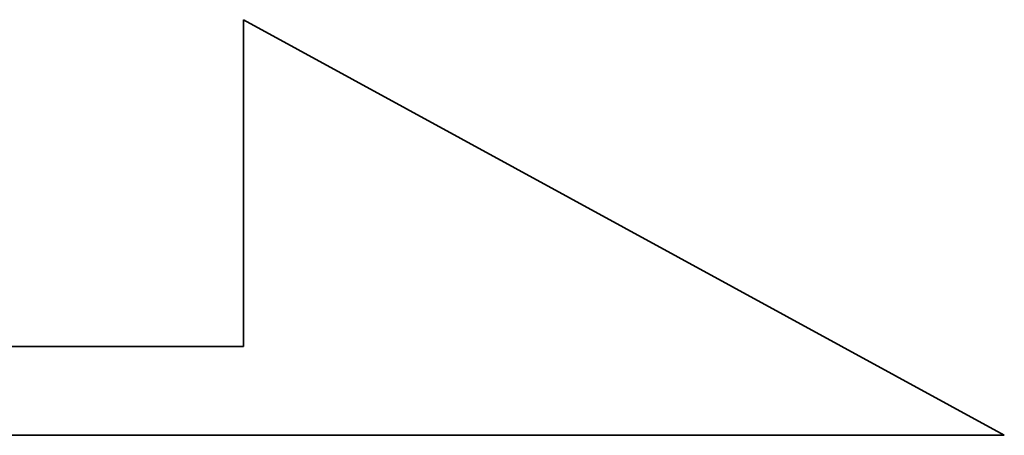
# Model space of a CAD drawing. Header units: millimetres. Extents: x -51 to 319, y -54 to 83.
# Tile 71 of 108: x 190.178 to 190.887, y 1.77 to 2.069. Entities that reach past the tile are written whole.
import ezdxf

# ---------------------------------------------------------------- set-up
doc = ezdxf.new("R2010")
doc.units = ezdxf.units.MM
doc.layers.add('DIM', color=4, linetype='Continuous')
doc.layers.add('layer 1', color=7, linetype='Continuous')

# ---------------------------------------------------------------- blocks, each defined once
blk = doc.blocks.new('TBI MOTION logo(完整正式版)')
at = {"layer": 'layer 1', "color": 22, "lineweight": 35}
blk.add_open_spline([(75.90875, -9.47875), (75.90875, -9.47875), (75.90875, -12.28625), (75.90875, -12.28625), (75.90875, -12.28625), (75.90875, -12.28625), (75.90875, -12.47875), (75.90875, -12.47875), (75.90875, -12.47875), (75.90875, -12.47875), (75.71625, -12.47875), (75.71625, -12.47875), (75.71625, -12.47875), (75.71625, -12.47875), (-88.32875, -12.47875), (-88.32875, -12.47875), (-88.32875, -12.47875), (-88.32875, -12.47875), (-88.32875, -13.29375), (-88.32875, -13.29375), (-88.32875, -13.29375), (-88.32875, -13.29375), (82.89125, -13.29375), (82.89125, -13.29375), (82.89125, -13.29375), (82.89125, -13.29375), (75.90875, -9.47875), (75.90875, -9.47875)], degree=3, knots=[0, 0, 0, 0, 0.1428571, 0.1428571, 0.1428571, 0.1428572, 0.2857143, 0.2857143, 0.2857143, 0.2857143, 0.4285714, 0.4285714, 0.4285714, 0.4285714, 0.5714286, 0.5714286, 0.5714286, 0.5714286, 0.7142857, 0.7142857, 0.7142857, 0.7142857, 0.8571429, 0.8571429, 0.8571429, 0.8571429, 1, 1, 1, 1], dxfattribs=at)

msp = doc.modelspace()

# ---------------------------------------------------------------- block references
at = {"layer": 'DIM', "color": 7, "xscale": 0.0784079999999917, "yscale": 0.0784079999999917, "zscale": 0.0784079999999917}
msp.add_blockref('TBI MOTION logo(完整正式版)', (184.38748, 2.81261), dxfattribs=at)

doc.saveas('drawing.dxf')
